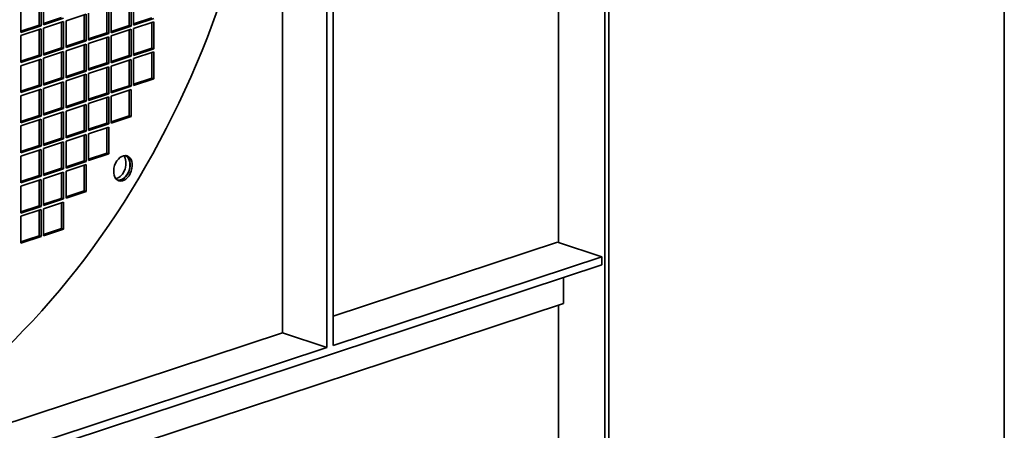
# Model space of a CAD drawing. Header units: millimetres. Extents: x 132 to 3320, y 40 to 2336.
# Tile 22 of 38: x 3099 to 3320, y 715 to 807. Entities that reach past the tile are written whole.
import ezdxf

# ---------------------------------------------------------------- set-up
doc = ezdxf.new("R2010")
doc.units = ezdxf.units.MM
doc.header["$LTSCALE"] = 8
doc.layers.add('Krawędzie widoczne(ISO)', color=7, linetype='Continuous', lineweight=35, true_color=0x262659)
doc.layers.add('Szkic(ISO)', color=7, linetype='Continuous', lineweight=35, true_color=0x262659)

# ---------------------------------------------------------------- blocks, each defined once
blk = doc.blocks.new('Ramki Ramka A3')
at = {"layer": 'Szkic(ISO)'}
blk.add_line((415, 291.999), (415, 4.999), dxfattribs=at)

msp = doc.modelspace()

# ---------------------------------------------------------------- linework, layer by layer
at = {"layer": 'Krawędzie widoczne(ISO)'}
for p, q in [((3231.128, 633.023), (3231.128, 1094.605)), ((3230.223, 633.933), (3230.223, 1093.098)), ((3219.815, 756.842), (3219.815, 1040.421)), ((3167.771, 1023.25), (3167.771, 733.252)), ((3169.129, 733.699), (3169.129, 1023.698)), ((3157.815, 736.536), (3157.815, 1019.965)), ((3098.984, 804.076), (3098.984, 810.117)), ((3103.057, 805.718), (3103.057, 811.461)), ((3103.51, 811.611), (3103.51, 805.569)), ((3104.053, 805.748), (3104.053, 811.79)), ((3119.258, 803.998), (3119.258, 810.04)), ((3123.331, 805.641), (3123.331, 811.384)), ((3123.784, 811.533), (3123.784, 805.491)), ((3124.327, 805.67), (3124.327, 811.712)), ((3109.121, 806.695), (3113.647, 808.188)), ((3113.194, 802.296), (3113.194, 808.039)), ((3113.647, 808.188), (3113.647, 802.147)), ((3114.19, 802.326), (3114.19, 808.368)), ((3118.263, 803.968), (3118.263, 809.711)), ((3118.715, 809.861), (3118.715, 803.819)), ((3098.984, 804.374), (3103.057, 805.718)), ((3103.51, 805.569), (3098.984, 804.076)), ((3103.057, 805.718), (3103.51, 805.569)), ((3104.053, 806.047), (3108.126, 807.39)), ((3108.578, 807.241), (3104.053, 805.748)), ((3104.053, 805.023), (3108.578, 806.516)), ((3108.126, 800.624), (3108.126, 806.367)), ((3108.578, 806.516), (3108.578, 800.475)), ((3109.121, 800.654), (3109.121, 806.695)), ((3119.258, 804.297), (3123.331, 805.641)), ((3123.331, 805.641), (3123.784, 805.491)), ((3124.327, 805.969), (3128.4, 807.313)), ((3128.852, 807.164), (3124.327, 805.67)), ((3124.327, 804.945), (3128.852, 806.439)), ((3128.4, 803.653), (3128.4, 806.289)), ((3128.852, 806.439), (3128.852, 800.397)), ((3098.984, 803.351), (3103.51, 804.844)), ((3098.984, 797.309), (3098.984, 803.351)), ((3103.057, 798.952), (3103.057, 804.695)), ((3103.51, 804.844), (3103.51, 798.802)), ((3104.053, 798.981), (3104.053, 805.023)), ((3114.19, 802.625), (3118.263, 803.968)), ((3118.715, 803.819), (3114.19, 802.326)), ((3118.263, 803.968), (3118.715, 803.819)), ((3123.784, 805.491), (3119.258, 803.998)), ((3119.258, 803.273), (3123.784, 804.766)), ((3123.331, 798.874), (3123.331, 804.617)), ((3123.784, 804.766), (3123.784, 798.725)), ((3124.327, 798.904), (3124.327, 804.945)), ((3128.4, 800.546), (3128.4, 803.653)), ((3109.121, 800.952), (3113.194, 802.296)), ((3113.647, 802.147), (3109.121, 800.654)), ((3109.121, 799.929), (3113.647, 801.422)), ((3113.194, 802.296), (3113.647, 802.147)), ((3113.194, 795.529), (3113.194, 801.272)), ((3113.647, 801.422), (3113.647, 795.38)), ((3114.19, 801.601), (3118.715, 803.094)), ((3114.19, 795.559), (3114.19, 801.601)), ((3118.263, 797.202), (3118.263, 802.945)), ((3118.715, 803.094), (3118.715, 797.052)), ((3119.258, 797.232), (3119.258, 803.273)), ((3098.984, 797.608), (3103.057, 798.952)), ((3103.057, 798.952), (3103.51, 798.802)), ((3104.053, 799.28), (3108.126, 800.624)), ((3108.578, 800.475), (3104.053, 798.981)), ((3104.053, 798.256), (3108.578, 799.75)), ((3108.126, 800.624), (3108.578, 800.475)), ((3108.126, 793.857), (3108.126, 799.6)), ((3108.578, 799.75), (3108.578, 793.708)), ((3109.121, 793.887), (3109.121, 799.929)), ((3119.258, 797.53), (3123.331, 798.874)), ((3123.331, 798.874), (3123.784, 798.725)), ((3128.852, 800.397), (3124.327, 798.904)), ((3124.327, 799.202), (3126.845, 800.033)), ((3124.327, 798.179), (3128.852, 799.672)), ((3126.845, 800.033), (3128.4, 800.546)), ((3128.4, 800.546), (3128.852, 800.397)), ((3128.4, 793.78), (3128.4, 799.523)), ((3128.852, 799.672), (3128.852, 793.63)), ((3103.51, 798.802), (3098.984, 797.309)), ((3098.984, 796.584), (3103.51, 798.077)), ((3103.057, 792.185), (3103.057, 797.928)), ((3103.51, 798.077), (3103.51, 792.036)), ((3104.053, 792.215), (3104.053, 798.256)), ((3114.19, 795.858), (3118.263, 797.202)), ((3118.715, 797.052), (3114.19, 795.559)), ((3118.263, 797.202), (3118.715, 797.052)), ((3123.784, 798.725), (3119.258, 797.232)), ((3119.258, 796.507), (3123.784, 798)), ((3123.331, 792.517), (3123.331, 797.85)), ((3123.784, 798), (3123.784, 791.958)), ((3124.327, 792.137), (3124.327, 798.179)), ((3098.984, 790.543), (3098.984, 796.584)), ((3109.121, 794.186), (3113.194, 795.529)), ((3113.647, 795.38), (3109.121, 793.887)), ((3109.121, 793.162), (3113.647, 794.655)), ((3113.194, 795.529), (3113.647, 795.38)), ((3113.194, 788.763), (3113.194, 794.506)), ((3113.647, 794.655), (3113.647, 788.614)), ((3114.19, 794.834), (3118.715, 796.327)), ((3114.19, 788.793), (3114.19, 794.834)), ((3118.263, 790.435), (3118.263, 796.178)), ((3118.715, 796.327), (3118.715, 790.286)), ((3119.258, 790.465), (3119.258, 796.507)), ((3104.053, 792.513), (3108.126, 793.857)), ((3108.578, 793.708), (3104.053, 792.215)), ((3104.053, 791.49), (3108.578, 792.983)), ((3108.126, 793.857), (3108.578, 793.708)), ((3108.126, 787.091), (3108.126, 792.834)), ((3108.578, 792.983), (3108.578, 786.941)), ((3109.121, 787.12), (3109.121, 793.162)), ((3123.331, 792.107), (3123.331, 792.517)), ((3124.327, 792.436), (3128.4, 793.78)), ((3128.852, 793.63), (3124.327, 792.137)), ((3128.4, 793.78), (3128.852, 793.63)), ((3098.984, 790.841), (3103.057, 792.185)), ((3103.51, 792.036), (3098.984, 790.543)), ((3098.984, 789.818), (3103.51, 791.311)), ((3103.057, 792.185), (3103.51, 792.036)), ((3103.057, 785.418), (3103.057, 791.161)), ((3103.51, 791.311), (3103.51, 785.269)), ((3104.053, 785.448), (3104.053, 791.49)), ((3114.19, 789.091), (3118.263, 790.435)), ((3118.715, 790.286), (3114.19, 788.793)), ((3118.263, 790.435), (3118.715, 790.286)), ((3119.258, 790.764), (3123.088, 792.027)), ((3123.784, 791.958), (3119.258, 790.465)), ((3119.258, 789.74), (3123.784, 791.233)), ((3123.088, 792.027), (3123.331, 792.107)), ((3123.331, 792.107), (3123.784, 791.958)), ((3123.331, 785.341), (3123.331, 791.084)), ((3123.784, 791.233), (3123.784, 785.191)), ((3098.984, 783.776), (3098.984, 789.818)), ((3109.121, 787.419), (3113.194, 788.763)), ((3113.647, 788.614), (3109.121, 787.12)), ((3109.121, 786.395), (3113.647, 787.889)), ((3113.194, 788.763), (3113.647, 788.614)), ((3113.647, 787.889), (3113.647, 781.847)), ((3114.19, 788.068), (3118.715, 789.561)), ((3114.19, 782.026), (3114.19, 788.068)), ((3118.263, 783.668), (3118.263, 789.411)), ((3118.715, 789.561), (3118.715, 783.519)), ((3119.258, 783.698), (3119.258, 789.74)), ((3104.053, 785.747), (3108.126, 787.091)), ((3108.578, 786.941), (3104.053, 785.448)), ((3104.053, 784.723), (3108.578, 786.216)), ((3108.126, 787.091), (3108.578, 786.941)), ((3108.126, 780.324), (3108.126, 786.067)), ((3108.578, 786.216), (3108.578, 780.175)), ((3109.121, 780.354), (3109.121, 786.395)), ((3113.194, 781.996), (3113.194, 787.739)), ((3098.984, 784.075), (3103.057, 785.418)), ((3103.51, 785.269), (3098.984, 783.776)), ((3098.984, 783.051), (3103.51, 784.544)), ((3103.057, 785.418), (3103.51, 785.269)), ((3103.057, 778.652), (3103.057, 784.395)), ((3103.51, 784.544), (3103.51, 778.502)), ((3104.053, 778.682), (3104.053, 784.723)), ((3114.19, 782.325), (3118.263, 783.668)), ((3118.715, 783.519), (3114.19, 782.026)), ((3118.263, 783.668), (3118.715, 783.519)), ((3119.258, 783.997), (3123.331, 785.341)), ((3123.784, 785.191), (3119.258, 783.698)), ((3123.331, 785.341), (3123.784, 785.191)), ((3098.984, 777.009), (3098.984, 783.051)), ((3109.121, 780.652), (3113.194, 781.996)), ((3113.647, 781.847), (3109.121, 780.354)), ((3113.194, 781.996), (3113.647, 781.847)), ((3114.19, 781.301), (3118.715, 782.794)), ((3114.19, 775.259), (3114.19, 781.301)), ((3118.263, 776.902), (3118.263, 782.645)), ((3118.715, 782.794), (3118.715, 776.752)), ((3104.053, 778.98), (3108.126, 780.324)), ((3108.578, 780.175), (3104.053, 778.682)), ((3104.053, 777.957), (3108.578, 779.45)), ((3108.126, 780.324), (3108.578, 780.175)), ((3108.126, 773.557), (3108.126, 779.3)), ((3108.578, 779.45), (3108.578, 773.408)), ((3109.121, 779.629), (3113.647, 781.122)), ((3109.121, 773.587), (3109.121, 779.629)), ((3113.194, 775.23), (3113.194, 780.973)), ((3113.647, 781.122), (3113.647, 775.08)), ((3098.984, 777.308), (3103.057, 778.652)), ((3103.51, 778.502), (3098.984, 777.009)), ((3098.984, 776.284), (3103.51, 777.777)), ((3103.057, 778.652), (3103.51, 778.502)), ((3103.057, 771.885), (3103.057, 777.628)), ((3103.51, 777.777), (3103.51, 771.736)), ((3104.053, 771.915), (3104.053, 777.957)), ((3114.19, 775.558), (3118.263, 776.902)), ((3118.715, 776.752), (3114.19, 775.259)), ((3118.263, 776.902), (3118.715, 776.752)), ((3098.984, 770.243), (3098.984, 776.284)), ((3109.121, 773.886), (3113.194, 775.23)), ((3113.647, 775.08), (3109.121, 773.587)), ((3113.194, 775.23), (3113.647, 775.08)), ((3104.053, 772.214), (3108.126, 773.557)), ((3108.578, 773.408), (3104.053, 771.915)), ((3104.053, 771.19), (3108.578, 772.683)), ((3108.126, 773.557), (3108.578, 773.408)), ((3108.126, 767.115), (3108.126, 772.534)), ((3108.578, 772.683), (3108.578, 766.641)), ((3109.121, 772.862), (3113.647, 774.355)), ((3109.121, 766.821), (3109.121, 772.862)), ((3113.194, 768.463), (3113.194, 774.206)), ((3113.647, 774.355), (3113.647, 768.314)), ((3098.984, 770.541), (3103.057, 771.885)), ((3103.51, 771.736), (3098.984, 770.243)), ((3098.984, 769.518), (3103.51, 771.011)), ((3103.057, 771.885), (3103.51, 771.736)), ((3103.057, 765.118), (3103.057, 770.861)), ((3103.51, 771.011), (3103.51, 764.969)), ((3104.053, 765.148), (3104.053, 771.19)), ((3098.984, 763.476), (3098.984, 769.518)), ((3109.121, 767.119), (3113.194, 768.463)), ((3113.647, 768.314), (3109.121, 766.821)), ((3113.194, 768.463), (3113.647, 768.314)), ((3104.053, 765.447), (3107.819, 766.689)), ((3108.578, 766.641), (3104.053, 765.148)), ((3104.053, 764.423), (3108.578, 765.916)), ((3107.819, 766.689), (3108.126, 766.791)), ((3108.126, 766.791), (3108.126, 767.115)), ((3108.126, 766.791), (3108.578, 766.641)), ((3108.126, 760.024), (3108.126, 765.767)), ((3108.578, 765.916), (3108.578, 759.875)), ((3098.984, 763.775), (3103.057, 765.118)), ((3103.51, 764.969), (3098.984, 763.476)), ((3098.984, 762.751), (3103.51, 764.244)), ((3103.057, 765.118), (3103.51, 764.969)), ((3103.057, 760.428), (3103.057, 764.095)), ((3103.51, 764.244), (3103.51, 758.202)), ((3104.053, 758.382), (3104.053, 764.423)), ((3098.984, 756.709), (3098.984, 762.751)), ((3103.057, 758.352), (3103.057, 760.428)), ((3104.053, 758.68), (3108.126, 760.024)), ((3108.578, 759.875), (3104.053, 758.382)), ((3108.126, 760.024), (3108.578, 759.875)), ((3103.51, 758.202), (3098.984, 756.709)), ((3098.984, 757.008), (3100.73, 757.584)), ((3100.73, 757.584), (3103.057, 758.352)), ((3103.057, 758.352), (3103.51, 758.202)), ((3169.129, 740.269), (3219.588, 756.917)), ((3219.588, 756.917), (3229.544, 753.632)), ((3229.544, 753.632), (3169.129, 733.699)), ((3229.544, 753.632), (3229.544, 751.82)), ((2938.329, 655.74), (3229.544, 751.82)), ((3220.946, 743.177), (3220.946, 748.983)), ((2938.329, 649.934), (3220.946, 743.177)), ((3219.815, 637.367), (3219.815, 742.804)), ((2950.548, 668.153), (3157.815, 736.536)), ((3167.771, 733.252), (3157.815, 736.536)), ((3167.771, 733.252), (2950.548, 661.584))]:
    msp.add_line(p, q, dxfattribs=at)
for centre, major_axis, start_param, end_param in [((3050.561, 845.254), (46.621, 141.308), 2.3456787, 6.6146056), ((3120.564, 773.978), (-0.902, -2.735), 0.3486319, 2.7929607), ((3121.469, 773.679), (0.902, 2.735), 3.1748976, 6.2498804), ((3121.469, 773.679), (-0.922, -2.796), 0.1215469, 3.0200457)]:
    msp.add_ellipse(centre, major_axis=major_axis, ratio=0.6675132, start_param=start_param, end_param=end_param, dxfattribs=at)
msp.add_ellipse((3121.921, 773.53), major_axis=(0.922, 2.796), ratio=0.6675132, dxfattribs=at)

# ---------------------------------------------------------------- block references
at = {"xscale": 8, "yscale": 8, "zscale": 8}
msp.add_blockref('Ramki Ramka A3', (0, 0), dxfattribs=at)

doc.saveas('drawing.dxf')
